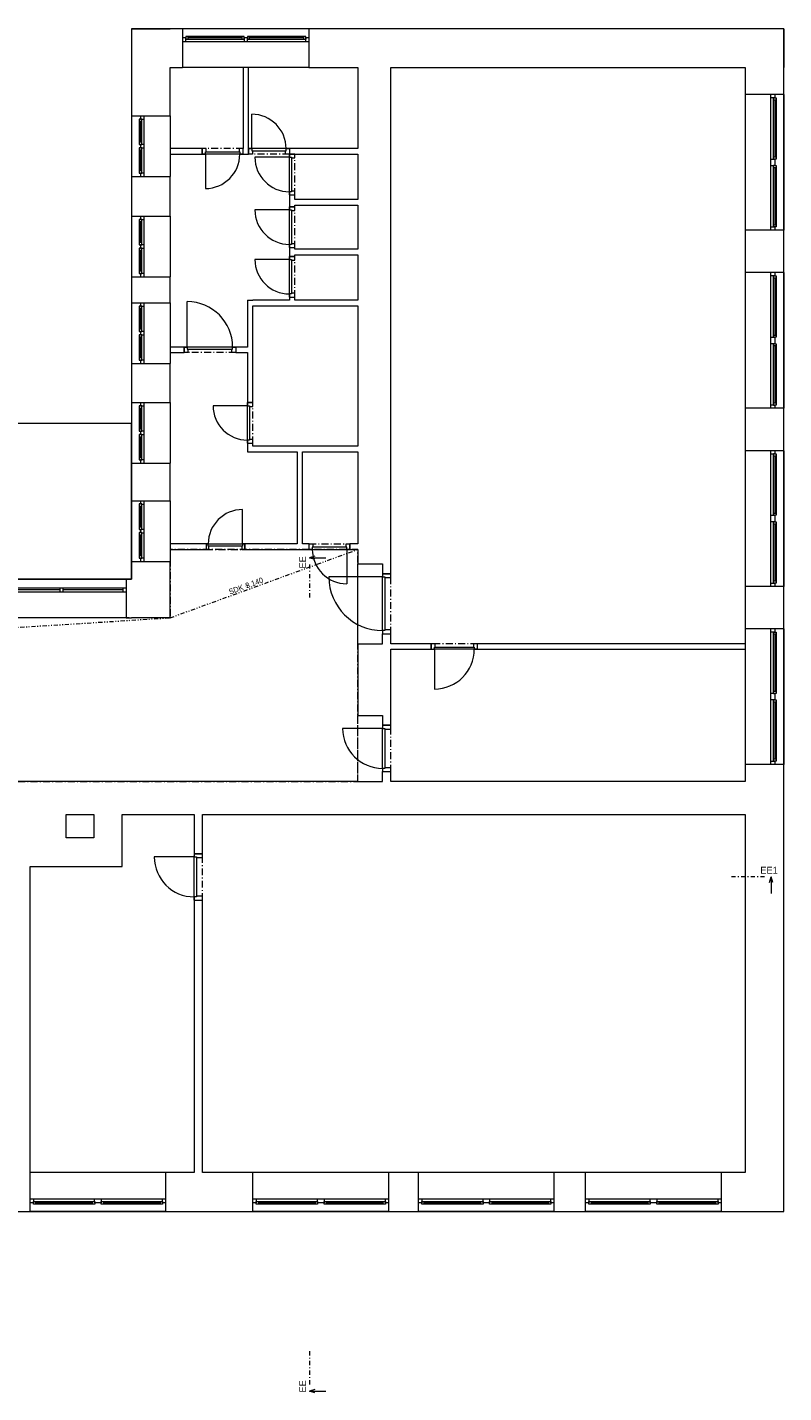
# Model space of a CAD drawing. Header units: millimetres. Extents: x -13540 to 53600, y -21460 to 10383.
# Tile 17 of 17: x 39890 to 53600, y -14755 to 10010. Entities that reach past the tile are written whole.
import ezdxf

# ---------------------------------------------------------------- set-up
doc = ezdxf.new("R2010")
doc.units = ezdxf.units.MM
doc.header["$MEASUREMENT"] = 0
for name, pattern in [('Čerchovaná M', [225, 125, -42.5, 15, -42.5]), ('Čerchovaná S', [175, 75, -42.5, 15, -42.5]), ('Čerchovaná se dvěma tečkami S', [202.5, 75, -32.5, 15, -32.5, 15, -32.5])]:
    doc.linetypes.add(name, pattern=pattern)
for name, color, linetype in [('02_Desky', 7, 'Continuous'), ('02_Zdi VNITŘNÍ - nenosné', 7, 'Continuous'), ('02_Zdi VNITŘNÍ - nosné', 7, 'Continuous'), ('02_Zdi VNĚJŠÍ - nosné.obálka', 7, 'Continuous'), ('05_Podhledy', 7, 'Continuous'), ('13_Značky.řezy', 7, 'Continuous'), ('Nové_02_Desky', 7, 'Continuous'), ('Nové_05_Podhledy', 7, 'Continuous'), ('Otvory – Dveře', 7, 'Continuous'), ('Otvory – Okna', 7, 'Continuous')]:
    doc.layers.add(name, color=color, linetype=linetype)

msp = doc.modelspace()

# ---------------------------------------------------------------- linework, layer by layer
at = {"layer": '02_Desky', "color": 251, "linetype": 'Continuous', "lineweight": 0, "flags": 128}
msp.add_lwpolyline([(-11600, 10010), (-11600, -4870), (-4900, -4870), (-4900, -7870), (-250, -7870), (-250, -11470), (53600, -11470), (53600, 9980), (41780, 9980), (41780, 0), (18380, 0), (18380, -580), (18220, -580), (14080, -580), (13920, -580), (13920, 0), (0, 0), (0, 10010)], close=True, dxfattribs=at)
at = {"layer": '02_Zdi VNITŘNÍ - nenosné', "color": 251, "linetype": 'Continuous', "lineweight": 0}
for p, q in [((42915, -4980), (43065, -4980)), ((42915, -5820), (43065, -5820))]:
    msp.add_line(p, q, dxfattribs=at)
at = {"layer": '02_Zdi VNITŘNÍ - nenosné', "color": 251, "linetype": 'Continuous', "lineweight": 0, "flags": 128}
for points in [[(42915, -4270), (42915, -4980)], [(43065, -4980), (43065, -4270)], [(39940, -10760), (39940, -5210)], [(42915, -5820), (42915, -10760)], [(43065, -10760), (43065, -5820)]]:
    msp.add_lwpolyline(points, dxfattribs=at)
at = {"layer": '02_Zdi VNITŘNÍ - nosné', "color": 251, "linetype": 'Continuous', "lineweight": 0}
for p, q in [((43060, 7710), (43060, 7810)), ((43800, 7710), (43800, 7810)), ((43900, 7810), (43900, 7710)), ((44640, 7810), (44640, 7710)), ((44640, 7710), (44740, 7710)), ((44640, 6970), (44740, 6970)), ((44640, 6755), (44740, 6755)), ((44640, 6015), (44740, 6015)), ((44640, 5855), (44740, 5855)), ((44640, 5115), (44740, 5115)), ((42730, 4210), (42730, 4110)), ((43670, 4210), (43670, 4110)), ((43880, 3205), (43980, 3205)), ((43880, 2465), (43980, 2465)), ((43130, 640), (43130, 540)), ((43830, 640), (43830, 540)), ((44998, 540), (44998, 640)), ((45738, 540), (45738, 640)), ((47210, -1270), (47210, -1170)), ((48050, -1270), (48050, -1170))]:
    msp.add_line(p, q, dxfattribs=at)
at = {"layer": '02_Zdi VNITŘNÍ - nosné', "color": 251, "linetype": 'Continuous', "lineweight": 0, "flags": 128}
for points in [[(43800, 9280), (43800, 7810)], [(43900, 9280), (43800, 9280)], [(43900, 7810), (43900, 9280)], [(43060, 7810), (42480, 7810)], [(42480, 7710), (43060, 7710)], [(43800, 7710), (43900, 7710)], [(45880, 7810), (44640, 7810)], [(44740, 7710), (45880, 7710)], [(44640, 6970), (44640, 6755)], [(44740, 6885), (44740, 6970)], [(45880, 6885), (44740, 6885)], [(44740, 6755), (44740, 6785)], [(44740, 6785), (45880, 6785)], [(44640, 6015), (44640, 5855)], [(44740, 5985), (44740, 6015)], [(45880, 5985), (44740, 5985)], [(44740, 5855), (44740, 5885)], [(44740, 5885), (45880, 5885)], [(43880, 5060), (43980, 5060)], [(43880, 5060), (43880, 4210)], [(44640, 5060), (43980, 5060)], [(43980, 3205), (43980, 4960)], [(43980, 4960), (45880, 4960)], [(44640, 5115), (44640, 5060)], [(44740, 5060), (44740, 5115)], [(45880, 5060), (44740, 5060)], [(42730, 4210), (42480, 4210)], [(42480, 4110), (42730, 4110)], [(43880, 4210), (43670, 4210)], [(43670, 4110), (43880, 4110)], [(43880, 4110), (43880, 3205)], [(43880, 2465), (43880, 2310)], [(43880, 2310), (43980, 2310)], [(43980, 2410), (43980, 2465)], [(45880, 2410), (43980, 2410)], [(43980, 2310), (44780, 2310)], [(44780, 2310), (44780, 640)], [(44880, 2310), (45880, 2310)], [(44880, 640), (44880, 2310)], [(43130, 640), (42480, 640)], [(42480, 540), (43130, 540)], [(44780, 640), (43830, 640)], [(43830, 540), (44998, 540)], [(44998, 640), (44880, 640)], [(45880, 640), (45738, 640)], [(45738, 540), (45880, 540)], [(47210, -1170), (46480, -1170)], [(52900, -1170), (48050, -1170)], [(46480, -1270), (47210, -1270)], [(48050, -1270), (52900, -1270)], [(45880, -3670), (33000, -3670)], [(52900, -3670), (46480, -3670)], [(40595, -4270), (41095, -4270)], [(40595, -4690), (40595, -4270)], [(41095, -4270), (41095, -4690)], [(41610, -4270), (42915, -4270)], [(41610, -4690), (41610, -4270)], [(43065, -4270), (52900, -4270)], [(41095, -4690), (40595, -4690)], [(41610, -5210), (41610, -4690)], [(39940, -5210), (40595, -5210)], [(40595, -5210), (41610, -5210)]]:
    msp.add_lwpolyline(points, dxfattribs=at)
at = {"layer": '02_Zdi VNĚJŠÍ - nosné.obálka', "color": 251, "linetype": 'Continuous', "lineweight": 0}
for p, q in [((42705, 9980), (42705, 9820)), ((44995, 9980), (44995, 9820)), ((42705, 9820), (42705, 9750)), ((42705, 9750), (42705, 9280)), ((44995, 9820), (44995, 9750)), ((44995, 9750), (44995, 9280)), ((53370, 8790), (52900, 8790)), ((53440, 8790), (53370, 8790)), ((53600, 8790), (53440, 8790)), ((41780, 8405), (41940, 8405)), ((41940, 8405), (42010, 8405)), ((42010, 8405), (42480, 8405)), ((41780, 7305), (41940, 7305)), ((41940, 7305), (42010, 7305)), ((42010, 7305), (42480, 7305)), ((41780, 6585), (41940, 6585)), ((41940, 6585), (42010, 6585)), ((42010, 6585), (42480, 6585)), ((53370, 6330), (52900, 6330)), ((53440, 6330), (53370, 6330)), ((53600, 6330), (53440, 6330)), ((41780, 5485), (41940, 5485)), ((41940, 5485), (42010, 5485)), ((42010, 5485), (42480, 5485)), ((53370, 5560), (52900, 5560)), ((53440, 5560), (53370, 5560)), ((53600, 5560), (53440, 5560)), ((41780, 5013), (41940, 5013)), ((41940, 5013), (42010, 5013)), ((42010, 5013), (42480, 5013)), ((41780, 3913), (41940, 3913)), ((41940, 3913), (42010, 3913)), ((42010, 3913), (42480, 3913)), ((41780, 3203), (41940, 3203)), ((41940, 3203), (42010, 3203)), ((42010, 3203), (42480, 3203)), ((53370, 3100), (52900, 3100)), ((53440, 3100), (53370, 3100)), ((53600, 3100), (53440, 3100)), ((53370, 2330), (52900, 2330)), ((53440, 2330), (53370, 2330)), ((53600, 2330), (53440, 2330)), ((41780, 2103), (41940, 2103)), ((41940, 2103), (42010, 2103)), ((42010, 2103), (42480, 2103)), ((41780, 1423), (41940, 1423)), ((41940, 1423), (42010, 1423)), ((42010, 1423), (42480, 1423)), ((41780, 323), (41940, 323)), ((41940, 323), (42010, 323)), ((42010, 323), (42480, 323)), ((45880, 280), (46330, 280)), ((46330, 280), (46330, 100)), ((41679, 0), (41679, -160)), ((46330, 100), (46480, 100)), ((41679, -160), (41679, -230)), ((41679, -230), (41679, -700)), ((53370, -130), (52900, -130)), ((53440, -130), (53370, -130)), ((53600, -130), (53440, -130)), ((46330, -1170), (46330, -990)), ((46330, -990), (46480, -990)), ((53370, -900), (52900, -900)), ((53440, -900), (53370, -900)), ((53600, -900), (53440, -900)), ((45880, -1170), (46330, -1170)), ((45880, -2470), (46330, -2470)), ((46330, -2470), (46330, -2650)), ((46330, -2650), (46480, -2650)), ((53370, -3360), (52900, -3360)), ((53440, -3360), (53370, -3360)), ((53600, -3360), (53440, -3360)), ((45880, -3670), (46330, -3670)), ((46330, -3670), (46330, -3490)), ((46330, -3490), (46480, -3490)), ((39940, -11240), (39940, -10760)), ((42400, -11240), (42400, -10760)), ((43980, -11240), (43980, -10760)), ((46440, -11240), (46440, -10760)), ((46980, -11240), (46980, -10760)), ((49440, -11240), (49440, -10760)), ((50010, -11240), (50010, -10760)), ((52470, -11240), (52470, -10760)), ((39940, -11310), (39940, -11240)), ((39940, -11470), (39940, -11310)), ((42400, -11310), (42400, -11240)), ((42400, -11470), (42400, -11310)), ((43980, -11310), (43980, -11240)), ((43980, -11470), (43980, -11310)), ((46440, -11310), (46440, -11240)), ((46440, -11470), (46440, -11310)), ((46980, -11310), (46980, -11240)), ((46980, -11470), (46980, -11310)), ((49440, -11310), (49440, -11240)), ((49440, -11470), (49440, -11310)), ((50010, -11310), (50010, -11240)), ((50010, -11470), (50010, -11310)), ((52470, -11310), (52470, -11240)), ((52470, -11470), (52470, -11310))]:
    msp.add_line(p, q, dxfattribs=at)
at = {"layer": '02_Zdi VNĚJŠÍ - nosné.obálka', "color": 251, "linetype": 'Continuous', "lineweight": 0, "flags": 128}
for points in [[(41780, 9980), (42480, 9980)], [(41780, 9980), (41780, 8405)], [(42705, 9980), (42480, 9980)], [(53600, 9980), (44995, 9980)], [(53600, 9980), (53600, 9280)], [(42480, 8405), (42480, 9280)], [(42480, 9280), (42705, 9280)], [(44995, 9280), (45880, 9280)], [(45880, 9280), (45880, 7810)], [(46480, 9280), (52900, 9280)], [(46480, 100), (46480, 9280)], [(52900, 9280), (52900, 8790)], [(53600, 8790), (53600, 9280)], [(45880, 7710), (45880, 6885)], [(41780, 7305), (41780, 6585)], [(42480, 6585), (42480, 7305)], [(45880, 6785), (45880, 5985)], [(52900, 6330), (52900, 5560)], [(53600, 5560), (53600, 6330)], [(45880, 5885), (45880, 5060)], [(41780, 5485), (41780, 5013)], [(42480, 5013), (42480, 5485)], [(45880, 4960), (45880, 2410)], [(41780, 3913), (41780, 3203)], [(42480, 3203), (42480, 3913)], [(52900, 3100), (52900, 2330)], [(53600, 2330), (53600, 3100)], [(45880, 2310), (45880, 640)], [(41780, 2103), (41780, 1423)], [(42480, 1423), (42480, 2103)], [(45880, 540), (45880, 280)], [(41780, 323), (41780, 0)], [(42480, -700), (42480, 323)], [(41780, 0), (41679, 0)], [(52900, -130), (52900, -900)], [(53600, -900), (53600, -130)], [(41679, -700), (41780, -700)], [(42480, -700), (41780, -700)], [(46480, -1170), (46480, -990)], [(45880, -1170), (45880, -2470)], [(46480, -2650), (46480, -1270)], [(52900, -3360), (52900, -3670)], [(53600, -10760), (53600, -3360)], [(46480, -3670), (46480, -3490)], [(52900, -4270), (52900, -10760)], [(42915, -10760), (42400, -10760)], [(43980, -10760), (43065, -10760)], [(46980, -10760), (46440, -10760)], [(50010, -10760), (49440, -10760)], [(52900, -10760), (52470, -10760)], [(53600, -11470), (53600, -10760)], [(39340, -11470), (39940, -11470)], [(42400, -11470), (43980, -11470)], [(46440, -11470), (46980, -11470)], [(49440, -11470), (50010, -11470)], [(52470, -11470), (53600, -11470)]]:
    msp.add_lwpolyline(points, dxfattribs=at)
at = {"layer": '13_Značky.řezy', "color": 251, "linetype": 'Continuous', "lineweight": 0}
for p, q in [((45103, 419), (45003, 389)), ((45003, 389), (45303, 389)), ((45103, 359), (45003, 389)), ((53344, -5501), (53374, -5401)), ((53374, -5401), (53374, -5701)), ((53404, -5501), (53374, -5401)), ((45103, -14695), (45003, -14725)), ((45003, -14725), (45303, -14725)), ((45103, -14755), (45003, -14725))]:
    msp.add_line(p, q, dxfattribs=at)
at = {"layer": '13_Značky.řezy', "color": 251, "linetype": 'Čerchovaná S', "lineweight": 0}
for p, q in [((45003, 269), (45003, -331)), ((53254, -5401), (52654, -5401)), ((45003, -14005), (45003, -14605))]:
    msp.add_line(p, q, dxfattribs=at)
at = {"layer": 'Nové_02_Desky', "color": 251, "linetype": 'Continuous', "lineweight": 0, "flags": 128}
msp.add_lwpolyline([(36600, 0), (41780, 0), (41780, 2825), (39705, 2825), (39705, 4400), (38205, 4400), (38205, 5000), (36800, 5000), (36800, 3125), (36600, 3125)], close=True, dxfattribs=at)
at = {"layer": 'Nové_05_Podhledy', "color": 251, "linetype": 'Čerchovaná M', "lineweight": 0, "flags": 128}
msp.add_lwpolyline([(-10900, -3670), (45880, -3670), (45880, 540), (42480, 540), (42480, -700), (-10900, -700)], close=True, dxfattribs=at)
at = {"layer": 'Nové_05_Podhledy', "color": 251, "linetype": 'Čerchovaná se dvěma tečkami S', "lineweight": 0}
for points in [[(42480, -700), (45880, 540)], [(-4700, -3670), (42480, -700)]]:
    msp.add_lwpolyline(points, dxfattribs=at)
at = {"layer": 'Otvory – Dveře', "color": 251, "linetype": 'Continuous', "lineweight": 0}
for p, q in [((43958, 7810), (43958, 8434)), ((43060, 7810), (43060, 7710)), ((43130, 7810), (43060, 7810)), ((43060, 7710), (43060, 7810)), ((43060, 7710), (43060, 7810)), ((43060, 7710), (43118, 7710)), ((43118, 7710), (43118, 7750)), ((43118, 7750), (43130, 7750)), ((43118, 7710), (43118, 7750)), ((43118, 7750), (43742, 7750)), ((43118, 7710), (43118, 7086)), ((43742, 7710), (43118, 7710)), ((43130, 7750), (43130, 7810)), ((43730, 7810), (43730, 7750)), ((43800, 7810), (43730, 7810)), ((43730, 7750), (43742, 7750)), ((43742, 7750), (43742, 7710)), ((43742, 7750), (43742, 7710)), ((43742, 7710), (43800, 7710)), ((43800, 7710), (43800, 7810)), ((43800, 7710), (43800, 7810)), ((43800, 7710), (43800, 7810)), ((43900, 7710), (43900, 7810)), ((43900, 7810), (43958, 7810)), ((43900, 7810), (43900, 7710)), ((43900, 7810), (43900, 7710)), ((43970, 7710), (43900, 7710)), ((43958, 7810), (43958, 7770)), ((44582, 7810), (43958, 7810)), ((43958, 7810), (43958, 7770)), ((43958, 7770), (43970, 7770)), ((43958, 7770), (44582, 7770)), ((43970, 7770), (43970, 7710)), ((44570, 7710), (44570, 7770)), ((44570, 7770), (44582, 7770)), ((44640, 7710), (44570, 7710)), ((44582, 7770), (44582, 7810)), ((44582, 7810), (44640, 7810)), ((44582, 7770), (44582, 7810)), ((44640, 7810), (44640, 7710)), ((44640, 7810), (44640, 7710)), ((44640, 7810), (44640, 7710)), ((44740, 7710), (44640, 7710)), ((44640, 7710), (44640, 7652)), ((44640, 7710), (44740, 7710)), ((44640, 7710), (44740, 7710)), ((44740, 7640), (44740, 7710)), ((44640, 7652), (44016, 7652)), ((44640, 7652), (44680, 7652)), ((44640, 7028), (44640, 7652)), ((44640, 7652), (44680, 7652)), ((44680, 7652), (44680, 7640)), ((44680, 7652), (44680, 7028)), ((44680, 7640), (44740, 7640)), ((44680, 7028), (44640, 7028)), ((44640, 7028), (44640, 6970)), ((44680, 7028), (44640, 7028)), ((44640, 6970), (44740, 6970)), ((44640, 6970), (44740, 6970)), ((44640, 6970), (44740, 6970)), ((44740, 7040), (44680, 7040)), ((44680, 7040), (44680, 7028)), ((44740, 6970), (44740, 7040)), ((44640, 6697), (44016, 6697)), ((44740, 6755), (44640, 6755)), ((44640, 6755), (44640, 6697)), ((44640, 6755), (44740, 6755)), ((44640, 6755), (44740, 6755)), ((44640, 6697), (44680, 6697)), ((44640, 6073), (44640, 6697)), ((44640, 6697), (44680, 6697)), ((44680, 6697), (44680, 6685)), ((44680, 6697), (44680, 6073)), ((44740, 6685), (44740, 6755)), ((44680, 6685), (44740, 6685)), ((44680, 6073), (44640, 6073)), ((44640, 6073), (44640, 6015)), ((44680, 6073), (44640, 6073)), ((44640, 6015), (44740, 6015)), ((44640, 6015), (44740, 6015)), ((44640, 6015), (44740, 6015)), ((44740, 6085), (44680, 6085)), ((44680, 6085), (44680, 6073)), ((44740, 6015), (44740, 6085)), ((44640, 5797), (44016, 5797)), ((44740, 5855), (44640, 5855)), ((44640, 5855), (44640, 5797)), ((44640, 5855), (44740, 5855)), ((44640, 5855), (44740, 5855)), ((44640, 5797), (44680, 5797)), ((44640, 5173), (44640, 5797)), ((44640, 5797), (44680, 5797)), ((44680, 5797), (44680, 5785)), ((44680, 5797), (44680, 5173)), ((44680, 5785), (44740, 5785)), ((44740, 5785), (44740, 5855)), ((42788, 4210), (42788, 5034)), ((44680, 5173), (44640, 5173)), ((44640, 5173), (44640, 5115)), ((44680, 5173), (44640, 5173)), ((44640, 5115), (44740, 5115)), ((44640, 5115), (44740, 5115)), ((44640, 5115), (44740, 5115)), ((44740, 5185), (44680, 5185)), ((44680, 5185), (44680, 5173)), ((44740, 5115), (44740, 5185)), ((42730, 4110), (42730, 4210)), ((42730, 4210), (42788, 4210)), ((42730, 4210), (42730, 4110)), ((42730, 4210), (42730, 4110)), ((42800, 4110), (42730, 4110)), ((42788, 4210), (42788, 4170)), ((43612, 4210), (42788, 4210)), ((42788, 4210), (42788, 4170)), ((42788, 4170), (42800, 4170)), ((42788, 4170), (43612, 4170)), ((42800, 4170), (42800, 4110)), ((43600, 4110), (43600, 4170)), ((43600, 4170), (43612, 4170)), ((43670, 4110), (43600, 4110)), ((43612, 4170), (43612, 4210)), ((43612, 4210), (43670, 4210)), ((43612, 4170), (43612, 4210)), ((43670, 4210), (43670, 4110)), ((43670, 4210), (43670, 4110)), ((43670, 4210), (43670, 4110)), ((43880, 3147), (43256, 3147)), ((43980, 3205), (43880, 3205)), ((43880, 3205), (43880, 3147)), ((43880, 3205), (43980, 3205)), ((43880, 3205), (43980, 3205)), ((43880, 3147), (43920, 3147)), ((43880, 2523), (43880, 3147)), ((43880, 3147), (43920, 3147)), ((43920, 3147), (43920, 3135)), ((43920, 3147), (43920, 2523)), ((43920, 3135), (43980, 3135)), ((43980, 3135), (43980, 3205)), ((43920, 2523), (43880, 2523)), ((43880, 2523), (43880, 2465)), ((43920, 2523), (43880, 2523)), ((43980, 2535), (43920, 2535)), ((43920, 2535), (43920, 2523)), ((43980, 2465), (43980, 2535)), ((43880, 2465), (43980, 2465)), ((43880, 2465), (43980, 2465)), ((43880, 2465), (43980, 2465)), ((43792, 640), (43792, 1264)), ((43168, 640), (43130, 640)), ((43130, 640), (43130, 540)), ((43130, 640), (43130, 540)), ((43130, 640), (43130, 540)), ((43130, 540), (43180, 540)), ((43168, 600), (43168, 640)), ((43168, 640), (43792, 640)), ((43168, 600), (43168, 640)), ((43180, 600), (43168, 600)), ((43792, 600), (43168, 600)), ((43180, 540), (43180, 600)), ((43792, 600), (43780, 600)), ((43780, 600), (43780, 540)), ((43780, 540), (43830, 540)), ((43830, 640), (43792, 640)), ((43792, 640), (43792, 600)), ((43792, 640), (43792, 600)), ((43830, 540), (43830, 640)), ((43830, 640), (43830, 540)), ((43830, 640), (43830, 540)), ((44998, 540), (44998, 640)), ((44998, 640), (45068, 640)), ((44998, 540), (44998, 640)), ((44998, 540), (44998, 640)), ((45056, 540), (44998, 540)), ((45068, 580), (45056, 580)), ((45056, 580), (45056, 540)), ((45680, 580), (45056, 580)), ((45056, 580), (45056, 540)), ((45056, 540), (45680, 540)), ((45068, 640), (45068, 580)), ((45668, 580), (45668, 640)), ((45668, 640), (45738, 640)), ((45680, 580), (45668, 580)), ((45680, 540), (45680, 580)), ((45680, 540), (45680, 580)), ((45680, 540), (45680, -84)), ((45738, 540), (45680, 540)), ((45738, 640), (45738, 540)), ((45738, 540), (45738, 640)), ((45738, 540), (45738, 640)), ((45880, 280), (46330, 280)), ((46330, 280), (46330, 100)), ((46330, 42), (45356, 42)), ((46480, 100), (46330, 100)), ((46330, 100), (46330, 42)), ((46330, 100), (46480, 100)), ((46330, 100), (46480, 100)), ((46330, 42), (46370, 42)), ((46330, -932), (46330, 42)), ((46330, 42), (46370, 42)), ((46370, 42), (46370, 30)), ((46370, 42), (46370, -932)), ((46370, 30), (46480, 30)), ((46480, 30), (46480, 100)), ((46370, -932), (46330, -932)), ((46330, -932), (46330, -990)), ((46370, -932), (46330, -932)), ((46330, -990), (46480, -990)), ((46330, -990), (46480, -990)), ((46330, -990), (46480, -990)), ((46330, -1170), (46330, -990)), ((46480, -920), (46370, -920)), ((46370, -920), (46370, -932)), ((46480, -990), (46480, -920)), ((45880, -1170), (46330, -1170)), ((47210, -1170), (47210, -1270)), ((47280, -1170), (47210, -1170)), ((47210, -1270), (47210, -1170)), ((47210, -1270), (47210, -1170)), ((47268, -1270), (47268, -1230)), ((47268, -1230), (47280, -1230)), ((47268, -1270), (47268, -1230)), ((47268, -1230), (47992, -1230)), ((47280, -1230), (47280, -1170)), ((47980, -1170), (47980, -1230)), ((48050, -1170), (47980, -1170)), ((47980, -1230), (47992, -1230)), ((47992, -1230), (47992, -1270)), ((47992, -1230), (47992, -1270)), ((48050, -1270), (48050, -1170)), ((48050, -1270), (48050, -1170)), ((48050, -1270), (48050, -1170)), ((47210, -1270), (47268, -1270)), ((47268, -1270), (47268, -1994)), ((47992, -1270), (47268, -1270)), ((47992, -1270), (48050, -1270)), ((45880, -2470), (46330, -2470)), ((46330, -2470), (46330, -2650)), ((46330, -2708), (45606, -2708)), ((46480, -2650), (46330, -2650)), ((46330, -2650), (46330, -2708)), ((46330, -2650), (46480, -2650)), ((46330, -2650), (46480, -2650)), ((46330, -2708), (46370, -2708)), ((46330, -3432), (46330, -2708)), ((46330, -2708), (46370, -2708)), ((46370, -2708), (46370, -2720)), ((46370, -2708), (46370, -3432)), ((46370, -2720), (46480, -2720)), ((46480, -2720), (46480, -2650)), ((46370, -3432), (46330, -3432)), ((46330, -3432), (46330, -3490)), ((46370, -3432), (46330, -3432)), ((46480, -3420), (46370, -3420)), ((46370, -3420), (46370, -3432)), ((46480, -3490), (46480, -3420)), ((45880, -3670), (46330, -3670)), ((46330, -3490), (46480, -3490)), ((46330, -3490), (46480, -3490)), ((46330, -3490), (46480, -3490)), ((46330, -3670), (46330, -3490)), ((42915, -5038), (42191, -5038)), ((43065, -4980), (42915, -4980)), ((42915, -4980), (42915, -5038)), ((42915, -4980), (43065, -4980)), ((42915, -4980), (43065, -4980)), ((42915, -5038), (42955, -5038)), ((42915, -5762), (42915, -5038)), ((42915, -5038), (42955, -5038)), ((42955, -5038), (42955, -5050)), ((42955, -5038), (42955, -5762)), ((42955, -5050), (43065, -5050)), ((43065, -5050), (43065, -4980)), ((42955, -5762), (42915, -5762)), ((42915, -5762), (42915, -5820)), ((42955, -5762), (42915, -5762)), ((42915, -5820), (43065, -5820)), ((42915, -5820), (43065, -5820)), ((42915, -5820), (43065, -5820)), ((43065, -5750), (42955, -5750)), ((42955, -5750), (42955, -5762)), ((43065, -5820), (43065, -5750))]:
    msp.add_line(p, q, dxfattribs=at)
at = {"layer": 'Otvory – Dveře', "color": 251, "linetype": 'Čerchovaná M', "lineweight": 0}
for p, q in [((43800, 7810), (43060, 7810)), ((43800, 7710), (43060, 7710)), ((44640, 7810), (43900, 7810)), ((44640, 7710), (43900, 7710)), ((44640, 6970), (44640, 7710)), ((44740, 6970), (44740, 7710)), ((44640, 6015), (44640, 6755)), ((44740, 6015), (44740, 6755)), ((44640, 5115), (44640, 5855)), ((44740, 5115), (44740, 5855)), ((43670, 4210), (42730, 4210)), ((43670, 4110), (42730, 4110)), ((43880, 2465), (43880, 3205)), ((43980, 2465), (43980, 3205)), ((43130, 640), (43830, 640)), ((43130, 540), (43830, 540)), ((44998, 640), (45738, 640)), ((44998, 540), (45738, 540)), ((45880, -1170), (45880, 280)), ((46480, -990), (46480, 100)), ((48050, -1170), (47210, -1170)), ((48050, -1270), (47210, -1270)), ((45880, -3670), (45880, -2470)), ((46480, -3490), (46480, -2650)), ((42915, -5820), (42915, -4980)), ((43065, -5820), (43065, -4980))]:
    msp.add_line(p, q, dxfattribs=at)
at = {"layer": 'Otvory – Dveře', "color": 251, "linetype": 'Continuous', "lineweight": 0}
for centre, radius, start, end in [((43958, 7810), 624, 0, 90), ((43118, 7710), 624, 270, 0), ((44640, 7652), 624, 180, 270), ((44640, 6697), 624, 180, 270), ((44640, 5797), 624, 180, 270), ((42788, 4210), 824, 0, 90), ((43880, 3147), 624, 180, 270), ((43792, 640), 624, 90, 180), ((45680, 540), 624, 180, 270), ((46330, 42), 974, 180, 270), ((47268, -1270), 724, 270, 0), ((46330, -2708), 724, 180, 270), ((42915, -5038), 724, 180, 270)]:
    msp.add_arc(centre, radius, start, end, dxfattribs=at)
at = {"layer": 'Otvory – Okna', "color": 251, "linetype": 'Continuous', "lineweight": 0}
for p, q in [((44995, 9980), (42705, 9980)), ((42705, 9980), (42705, 9820)), ((44995, 9980), (44995, 9820)), ((42764, 9820), (42705, 9820)), ((42705, 9820), (42705, 9750)), ((42705, 9820), (42705, 9750)), ((42705, 9750), (42765, 9750)), ((42705, 9750), (42705, 9280)), ((42804, 9845), (42764, 9845)), ((42764, 9845), (42764, 9795)), ((42764, 9795), (42764, 9820)), ((42765, 9795), (42764, 9795)), ((42764, 9795), (42804, 9795)), ((42765, 9750), (42765, 9795)), ((42765, 9750), (43820, 9750)), ((43781, 9845), (42804, 9845)), ((42804, 9795), (42804, 9845)), ((43781, 9845), (42804, 9845)), ((43781, 9820), (42804, 9820)), ((42804, 9795), (43781, 9795)), ((43821, 9845), (43781, 9845)), ((43781, 9845), (43781, 9795)), ((43781, 9795), (43821, 9795)), ((43821, 9795), (43820, 9795)), ((43820, 9795), (43820, 9750)), ((43820, 9750), (43850, 9750)), ((43821, 9795), (43821, 9845)), ((43850, 9820), (43821, 9820)), ((43821, 9820), (43821, 9795)), ((43879, 9820), (43850, 9820)), ((43850, 9750), (43880, 9750)), ((43919, 9845), (43879, 9845)), ((43879, 9845), (43879, 9795)), ((43879, 9795), (43879, 9820)), ((43880, 9795), (43879, 9795)), ((43879, 9795), (43919, 9795)), ((43880, 9750), (43880, 9795)), ((43880, 9750), (44935, 9750)), ((44896, 9845), (43919, 9845)), ((43919, 9795), (43919, 9845)), ((44896, 9845), (43919, 9845)), ((44896, 9820), (43919, 9820)), ((43919, 9795), (44896, 9795)), ((44936, 9845), (44896, 9845)), ((44896, 9845), (44896, 9795)), ((44896, 9795), (44936, 9795)), ((44936, 9795), (44935, 9795)), ((44935, 9795), (44935, 9750)), ((44935, 9750), (44995, 9750)), ((44936, 9795), (44936, 9845)), ((44995, 9820), (44936, 9820)), ((44936, 9820), (44936, 9795)), ((44995, 9820), (44995, 9750)), ((44995, 9820), (44995, 9750)), ((44995, 9750), (44995, 9280)), ((44995, 9280), (42705, 9280)), ((52900, 8790), (52900, 6330)), ((53370, 8790), (52900, 8790)), ((53370, 8730), (53370, 8790)), ((53440, 8790), (53370, 8790)), ((53440, 8790), (53370, 8790)), ((53415, 8730), (53370, 8730)), ((53370, 7620), (53370, 8730)), ((53440, 8731), (53415, 8731)), ((53415, 8731), (53415, 8730)), ((53415, 8691), (53415, 8731)), ((53415, 8731), (53465, 8731)), ((53465, 8691), (53415, 8691)), ((53415, 7659), (53415, 8691)), ((53440, 8790), (53440, 8731)), ((53600, 8790), (53440, 8790)), ((53440, 8691), (53440, 7659)), ((53465, 8731), (53465, 8691)), ((53465, 8691), (53465, 7659)), ((53465, 8691), (53465, 7659)), ((53600, 8790), (53600, 6330)), ((41780, 8405), (41780, 7305)), ((41780, 8405), (41940, 8405)), ((41915, 8346), (41915, 8306)), ((41965, 8346), (41915, 8346)), ((41915, 8306), (41915, 7924)), ((41915, 8306), (41965, 8306)), ((41915, 8306), (41915, 7924)), ((41940, 8405), (41940, 8346)), ((41940, 8405), (42010, 8405)), ((41940, 8405), (42010, 8405)), ((41940, 8346), (41965, 8346)), ((41940, 8306), (41940, 7924)), ((41965, 8346), (41965, 8345)), ((41965, 8306), (41965, 8346)), ((41965, 8345), (42010, 8345)), ((41965, 7924), (41965, 8306)), ((42010, 8345), (42010, 8405)), ((42010, 8405), (42480, 8405)), ((42010, 7885), (42010, 8345)), ((42480, 8405), (42480, 7305)), ((41965, 7924), (41915, 7924)), ((41915, 7924), (41915, 7884)), ((41915, 7884), (41965, 7884)), ((41915, 7826), (41915, 7786)), ((41965, 7826), (41915, 7826)), ((41915, 7786), (41915, 7404)), ((41915, 7786), (41965, 7786)), ((41915, 7786), (41915, 7404)), ((41965, 7884), (41940, 7884)), ((41940, 7884), (41940, 7855)), ((41940, 7855), (41940, 7826)), ((41940, 7826), (41965, 7826)), ((41940, 7786), (41940, 7404)), ((41965, 7884), (41965, 7924)), ((42010, 7885), (41965, 7885)), ((41965, 7885), (41965, 7884)), ((41965, 7826), (41965, 7825)), ((41965, 7786), (41965, 7826)), ((41965, 7825), (42010, 7825)), ((41965, 7404), (41965, 7786)), ((42010, 7855), (42010, 7885)), ((42010, 7825), (42010, 7855)), ((42010, 7365), (42010, 7825)), ((53370, 7560), (53370, 7620)), ((53370, 7620), (53415, 7620)), ((53370, 7500), (53370, 7560)), ((53415, 7500), (53370, 7500)), ((53370, 6390), (53370, 7500)), ((53415, 7619), (53415, 7659)), ((53415, 7659), (53465, 7659)), ((53415, 7620), (53415, 7619)), ((53415, 7619), (53440, 7619)), ((53465, 7619), (53415, 7619)), ((53440, 7501), (53415, 7501)), ((53415, 7501), (53415, 7500)), ((53415, 7461), (53415, 7501)), ((53415, 7501), (53465, 7501)), ((53465, 7461), (53415, 7461)), ((53415, 6429), (53415, 7461)), ((53440, 7619), (53440, 7560)), ((53440, 7560), (53440, 7501)), ((53440, 7461), (53440, 6429)), ((53465, 7659), (53465, 7619)), ((53465, 7501), (53465, 7461)), ((53465, 7461), (53465, 6429)), ((53465, 7461), (53465, 6429)), ((41780, 7305), (41940, 7305)), ((41965, 7404), (41915, 7404)), ((41915, 7404), (41915, 7364)), ((41915, 7364), (41965, 7364)), ((41965, 7364), (41940, 7364)), ((41940, 7364), (41940, 7305)), ((41940, 7305), (42010, 7305)), ((41940, 7305), (42010, 7305)), ((41965, 7364), (41965, 7404)), ((42010, 7365), (41965, 7365)), ((41965, 7365), (41965, 7364)), ((42010, 7305), (42010, 7365)), ((42010, 7305), (42480, 7305)), ((41780, 6585), (41780, 5485)), ((41780, 6585), (41940, 6585)), ((41915, 6526), (41915, 6486)), ((41965, 6526), (41915, 6526)), ((41915, 6486), (41915, 6104)), ((41915, 6486), (41965, 6486)), ((41915, 6486), (41915, 6104)), ((41940, 6585), (41940, 6526)), ((41940, 6585), (42010, 6585)), ((41940, 6585), (42010, 6585)), ((41940, 6526), (41965, 6526)), ((41940, 6486), (41940, 6104)), ((41965, 6526), (41965, 6525)), ((41965, 6486), (41965, 6526)), ((41965, 6525), (42010, 6525)), ((41965, 6104), (41965, 6486)), ((42010, 6525), (42010, 6585)), ((42010, 6585), (42480, 6585)), ((42010, 6065), (42010, 6525)), ((42480, 6585), (42480, 5485)), ((53370, 6330), (52900, 6330)), ((53370, 6330), (53370, 6390)), ((53370, 6390), (53415, 6390)), ((53440, 6330), (53370, 6330)), ((53440, 6330), (53370, 6330)), ((53415, 6389), (53415, 6429)), ((53415, 6429), (53465, 6429)), ((53415, 6390), (53415, 6389)), ((53415, 6389), (53440, 6389)), ((53465, 6389), (53415, 6389)), ((53440, 6389), (53440, 6330)), ((53600, 6330), (53440, 6330)), ((53465, 6429), (53465, 6389)), ((41965, 6104), (41915, 6104)), ((41915, 6104), (41915, 6064)), ((41915, 6064), (41965, 6064)), ((41915, 6006), (41915, 5966)), ((41965, 6006), (41915, 6006)), ((41915, 5966), (41915, 5584)), ((41915, 5966), (41965, 5966)), ((41915, 5966), (41915, 5584)), ((41965, 6064), (41940, 6064)), ((41940, 6064), (41940, 6035)), ((41940, 6035), (41940, 6006)), ((41940, 6006), (41965, 6006)), ((41940, 5966), (41940, 5584)), ((41965, 6064), (41965, 6104)), ((42010, 6065), (41965, 6065)), ((41965, 6065), (41965, 6064)), ((41965, 6006), (41965, 6005)), ((41965, 5966), (41965, 6006)), ((41965, 6005), (42010, 6005)), ((41965, 5584), (41965, 5966)), ((42010, 6035), (42010, 6065)), ((42010, 6005), (42010, 6035)), ((42010, 5545), (42010, 6005)), ((41780, 5485), (41940, 5485)), ((41965, 5584), (41915, 5584)), ((41915, 5584), (41915, 5544)), ((41915, 5544), (41965, 5544)), ((41965, 5544), (41940, 5544)), ((41940, 5544), (41940, 5485)), ((41940, 5485), (42010, 5485)), ((41940, 5485), (42010, 5485)), ((41965, 5544), (41965, 5584)), ((42010, 5545), (41965, 5545)), ((41965, 5545), (41965, 5544)), ((42010, 5485), (42010, 5545)), ((42010, 5485), (42480, 5485)), ((52900, 5560), (52900, 3100)), ((53370, 5560), (52900, 5560)), ((53370, 5500), (53370, 5560)), ((53440, 5560), (53370, 5560)), ((53440, 5560), (53370, 5560)), ((53415, 5500), (53370, 5500)), ((53370, 4390), (53370, 5500)), ((53440, 5501), (53415, 5501)), ((53415, 5501), (53415, 5500)), ((53415, 5461), (53415, 5501)), ((53415, 5501), (53465, 5501)), ((53465, 5461), (53415, 5461)), ((53415, 4429), (53415, 5461)), ((53440, 5560), (53440, 5501)), ((53600, 5560), (53440, 5560)), ((53440, 5461), (53440, 4429)), ((53465, 5501), (53465, 5461)), ((53465, 5461), (53465, 4429)), ((53465, 5461), (53465, 4429)), ((53600, 5560), (53600, 3100)), ((41780, 5013), (41780, 3913)), ((41780, 5013), (41940, 5013)), ((41915, 4954), (41915, 4914)), ((41965, 4954), (41915, 4954)), ((41940, 5013), (41940, 4954)), ((41940, 5013), (42010, 5013)), ((41940, 5013), (42010, 5013)), ((41940, 4954), (41965, 4954)), ((41965, 4954), (41965, 4953)), ((41965, 4914), (41965, 4954)), ((42010, 4953), (42010, 5013)), ((42010, 5013), (42480, 5013)), ((42480, 5013), (42480, 3913)), ((41915, 4914), (41915, 4532)), ((41915, 4914), (41965, 4914)), ((41915, 4914), (41915, 4532)), ((41940, 4914), (41940, 4532)), ((41965, 4953), (42010, 4953)), ((41965, 4532), (41965, 4914)), ((42010, 4493), (42010, 4953)), ((41965, 4532), (41915, 4532)), ((41915, 4532), (41915, 4492)), ((41915, 4492), (41965, 4492)), ((41965, 4492), (41940, 4492)), ((41940, 4492), (41940, 4463)), ((41940, 4463), (41940, 4434)), ((41965, 4492), (41965, 4532)), ((42010, 4493), (41965, 4493)), ((41965, 4493), (41965, 4492)), ((42010, 4463), (42010, 4493)), ((42010, 4433), (42010, 4463)), ((41915, 4434), (41915, 4394)), ((41965, 4434), (41915, 4434)), ((41915, 4394), (41915, 4012)), ((41915, 4394), (41965, 4394)), ((41915, 4394), (41915, 4012)), ((41940, 4434), (41965, 4434)), ((41940, 4394), (41940, 4012)), ((41965, 4434), (41965, 4433)), ((41965, 4394), (41965, 4434)), ((41965, 4433), (42010, 4433)), ((41965, 4012), (41965, 4394)), ((42010, 3973), (42010, 4433)), ((53370, 4330), (53370, 4390)), ((53370, 4390), (53415, 4390)), ((53370, 4270), (53370, 4330)), ((53415, 4270), (53370, 4270)), ((53370, 3160), (53370, 4270)), ((53415, 4389), (53415, 4429)), ((53415, 4429), (53465, 4429)), ((53415, 4390), (53415, 4389)), ((53415, 4389), (53440, 4389)), ((53465, 4389), (53415, 4389)), ((53440, 4271), (53415, 4271)), ((53415, 4271), (53415, 4270)), ((53415, 4231), (53415, 4271)), ((53415, 4271), (53465, 4271)), ((53465, 4231), (53415, 4231)), ((53415, 3199), (53415, 4231)), ((53440, 4389), (53440, 4330)), ((53440, 4330), (53440, 4271)), ((53440, 4231), (53440, 3199)), ((53465, 4429), (53465, 4389)), ((53465, 4271), (53465, 4231)), ((53465, 4231), (53465, 3199)), ((53465, 4231), (53465, 3199)), ((41965, 4012), (41915, 4012)), ((41915, 4012), (41915, 3972)), ((41915, 3972), (41965, 3972)), ((41965, 3972), (41940, 3972)), ((41940, 3972), (41940, 3913)), ((41965, 3972), (41965, 4012)), ((42010, 3973), (41965, 3973)), ((41965, 3973), (41965, 3972)), ((42010, 3913), (42010, 3973)), ((41780, 3913), (41940, 3913)), ((41940, 3913), (42010, 3913)), ((41940, 3913), (42010, 3913)), ((42010, 3913), (42480, 3913)), ((41780, 3203), (41780, 2103)), ((41780, 3203), (41940, 3203)), ((41915, 3144), (41915, 3104)), ((41965, 3144), (41915, 3144)), ((41915, 3104), (41915, 2722)), ((41915, 3104), (41965, 3104)), ((41915, 3104), (41915, 2722)), ((41940, 3203), (41940, 3144)), ((41940, 3203), (42010, 3203)), ((41940, 3203), (42010, 3203)), ((41940, 3144), (41965, 3144)), ((41940, 3104), (41940, 2722)), ((41965, 3144), (41965, 3143)), ((41965, 3104), (41965, 3144)), ((41965, 3143), (42010, 3143)), ((41965, 2722), (41965, 3104)), ((42010, 3143), (42010, 3203)), ((42010, 3203), (42480, 3203)), ((42010, 2683), (42010, 3143)), ((42480, 3203), (42480, 2103)), ((53370, 3100), (52900, 3100)), ((53370, 3100), (53370, 3160)), ((53370, 3160), (53415, 3160)), ((53440, 3100), (53370, 3100)), ((53440, 3100), (53370, 3100)), ((53415, 3159), (53415, 3199)), ((53415, 3199), (53465, 3199)), ((53415, 3160), (53415, 3159)), ((53415, 3159), (53440, 3159)), ((53465, 3159), (53415, 3159)), ((53440, 3159), (53440, 3100)), ((53600, 3100), (53440, 3100)), ((53465, 3199), (53465, 3159)), ((41965, 2722), (41915, 2722)), ((41915, 2722), (41915, 2682)), ((41915, 2682), (41965, 2682)), ((41915, 2624), (41915, 2584)), ((41965, 2624), (41915, 2624)), ((41915, 2584), (41915, 2202)), ((41915, 2584), (41965, 2584)), ((41915, 2584), (41915, 2202)), ((41965, 2682), (41940, 2682)), ((41940, 2682), (41940, 2653)), ((41940, 2653), (41940, 2624)), ((41940, 2624), (41965, 2624)), ((41940, 2584), (41940, 2202)), ((41965, 2682), (41965, 2722)), ((42010, 2683), (41965, 2683)), ((41965, 2683), (41965, 2682)), ((41965, 2624), (41965, 2623)), ((41965, 2584), (41965, 2624)), ((41965, 2623), (42010, 2623)), ((41965, 2202), (41965, 2584)), ((42010, 2653), (42010, 2683)), ((42010, 2623), (42010, 2653)), ((42010, 2163), (42010, 2623)), ((52900, 2330), (52900, -130)), ((53370, 2330), (52900, 2330)), ((53370, 2270), (53370, 2330)), ((53440, 2330), (53370, 2330)), ((53440, 2330), (53370, 2330)), ((53415, 2270), (53370, 2270)), ((53370, 1160), (53370, 2270)), ((53440, 2271), (53415, 2271)), ((53415, 2271), (53415, 2270)), ((53415, 2231), (53415, 2271)), ((53415, 2271), (53465, 2271)), ((53465, 2231), (53415, 2231)), ((53415, 1199), (53415, 2231)), ((53440, 2330), (53440, 2271)), ((53600, 2330), (53440, 2330)), ((53440, 2231), (53440, 1199)), ((53465, 2271), (53465, 2231)), ((53465, 2231), (53465, 1199)), ((53465, 2231), (53465, 1199)), ((53600, 2330), (53600, -130)), ((41780, 2103), (41940, 2103)), ((41965, 2202), (41915, 2202)), ((41915, 2202), (41915, 2162)), ((41915, 2162), (41965, 2162)), ((41965, 2162), (41940, 2162)), ((41940, 2162), (41940, 2103)), ((41940, 2103), (42010, 2103)), ((41940, 2103), (42010, 2103)), ((41965, 2162), (41965, 2202)), ((42010, 2163), (41965, 2163)), ((41965, 2163), (41965, 2162)), ((42010, 2103), (42010, 2163)), ((42010, 2103), (42480, 2103)), ((41780, 1423), (41780, 323)), ((41780, 1423), (41940, 1423)), ((41915, 1364), (41915, 1324)), ((41965, 1364), (41915, 1364)), ((41915, 1324), (41915, 942)), ((41915, 1324), (41965, 1324)), ((41915, 1324), (41915, 942)), ((41940, 1423), (41940, 1364)), ((41940, 1423), (42010, 1423)), ((41940, 1423), (42010, 1423)), ((41940, 1364), (41965, 1364)), ((41940, 1324), (41940, 942)), ((41965, 1364), (41965, 1363)), ((41965, 1324), (41965, 1364)), ((41965, 1363), (42010, 1363)), ((41965, 942), (41965, 1324)), ((42010, 1363), (42010, 1423)), ((42010, 1423), (42480, 1423)), ((42010, 903), (42010, 1363)), ((42480, 1423), (42480, 323)), ((53370, 1100), (53370, 1160)), ((53370, 1160), (53415, 1160)), ((53370, 1040), (53370, 1100)), ((53415, 1040), (53370, 1040)), ((53370, -70), (53370, 1040)), ((53415, 1159), (53415, 1199)), ((53415, 1199), (53465, 1199)), ((53415, 1160), (53415, 1159)), ((53415, 1159), (53440, 1159)), ((53465, 1159), (53415, 1159)), ((53440, 1041), (53415, 1041)), ((53415, 1041), (53415, 1040)), ((53415, 1001), (53415, 1041)), ((53415, 1041), (53465, 1041)), ((53465, 1001), (53415, 1001)), ((53415, -31), (53415, 1001)), ((53440, 1159), (53440, 1100)), ((53440, 1100), (53440, 1041)), ((53440, 1001), (53440, -31)), ((53465, 1199), (53465, 1159)), ((53465, 1041), (53465, 1001)), ((53465, 1001), (53465, -31)), ((53465, 1001), (53465, -31)), ((41965, 942), (41915, 942)), ((41915, 942), (41915, 902)), ((41915, 902), (41965, 902)), ((41915, 844), (41915, 804)), ((41965, 844), (41915, 844)), ((41915, 804), (41915, 422)), ((41915, 804), (41965, 804)), ((41915, 804), (41915, 422)), ((41965, 902), (41940, 902)), ((41940, 902), (41940, 873)), ((41940, 873), (41940, 844)), ((41940, 844), (41965, 844)), ((41940, 804), (41940, 422)), ((41965, 902), (41965, 942)), ((42010, 903), (41965, 903)), ((41965, 903), (41965, 902)), ((41965, 844), (41965, 843)), ((41965, 804), (41965, 844)), ((41965, 843), (42010, 843)), ((41965, 422), (41965, 804)), ((42010, 873), (42010, 903)), ((42010, 843), (42010, 873)), ((42010, 383), (42010, 843)), ((41780, 323), (41940, 323)), ((41965, 422), (41915, 422)), ((41915, 422), (41915, 382)), ((41915, 382), (41965, 382)), ((41965, 382), (41940, 382)), ((41940, 382), (41940, 323)), ((41940, 323), (42010, 323)), ((41940, 323), (42010, 323)), ((41965, 382), (41965, 422)), ((42010, 383), (41965, 383)), ((41965, 383), (41965, 382)), ((42010, 323), (42010, 383)), ((42010, 323), (42480, 323)), ((41679, 0), (39339, 0)), ((41679, 0), (41679, -160)), ((40479, -160), (39399, -160)), ((40479, -195), (39399, -195)), ((39399, -230), (40479, -230)), ((40509, -160), (40479, -160)), ((40479, -160), (40479, -230)), ((40479, -230), (40509, -230)), ((40539, -160), (40509, -160)), ((40509, -230), (40539, -230)), ((40539, -230), (40539, -160)), ((41619, -160), (40539, -160)), ((41619, -195), (40539, -195)), ((40539, -230), (41619, -230)), ((41679, -160), (41619, -160)), ((41619, -160), (41619, -230)), ((41619, -230), (41679, -230)), ((41679, -160), (41679, -230)), ((41679, -160), (41679, -230)), ((41679, -230), (41679, -700)), ((53370, -130), (52900, -130)), ((53370, -130), (53370, -70)), ((53370, -70), (53415, -70)), ((53440, -130), (53370, -130)), ((53440, -130), (53370, -130)), ((53415, -71), (53415, -31)), ((53415, -31), (53465, -31)), ((53415, -70), (53415, -71)), ((53415, -71), (53440, -71)), ((53465, -71), (53415, -71)), ((53440, -71), (53440, -130)), ((53600, -130), (53440, -130)), ((53465, -31), (53465, -71)), ((41679, -700), (39339, -700)), ((52900, -900), (52900, -3360)), ((53370, -900), (52900, -900)), ((53370, -960), (53370, -900)), ((53440, -900), (53370, -900)), ((53440, -900), (53370, -900)), ((53415, -960), (53370, -960)), ((53370, -2070), (53370, -960)), ((53440, -959), (53415, -959)), ((53415, -959), (53415, -960)), ((53415, -999), (53415, -959)), ((53415, -959), (53465, -959)), ((53440, -900), (53440, -959)), ((53600, -900), (53440, -900)), ((53465, -959), (53465, -999)), ((53600, -900), (53600, -3360)), ((53465, -999), (53415, -999)), ((53415, -2031), (53415, -999)), ((53440, -999), (53440, -2031)), ((53465, -999), (53465, -2031)), ((53465, -999), (53465, -2031)), ((53370, -2130), (53370, -2070)), ((53370, -2070), (53415, -2070)), ((53370, -2190), (53370, -2130)), ((53415, -2190), (53370, -2190)), ((53370, -3300), (53370, -2190)), ((53415, -2071), (53415, -2031)), ((53415, -2031), (53465, -2031)), ((53415, -2070), (53415, -2071)), ((53415, -2071), (53440, -2071)), ((53465, -2071), (53415, -2071)), ((53440, -2189), (53415, -2189)), ((53415, -2189), (53415, -2190)), ((53415, -2229), (53415, -2189)), ((53415, -2189), (53465, -2189)), ((53440, -2071), (53440, -2130)), ((53440, -2130), (53440, -2189)), ((53465, -2031), (53465, -2071)), ((53465, -2189), (53465, -2229)), ((53465, -2229), (53415, -2229)), ((53415, -3261), (53415, -2229)), ((53440, -2229), (53440, -3261)), ((53465, -2229), (53465, -3261)), ((53465, -2229), (53465, -3261)), ((53370, -3360), (52900, -3360)), ((53370, -3360), (53370, -3300)), ((53370, -3300), (53415, -3300)), ((53440, -3360), (53370, -3360)), ((53440, -3360), (53370, -3360)), ((53415, -3301), (53415, -3261)), ((53415, -3261), (53465, -3261)), ((53415, -3300), (53415, -3301)), ((53415, -3301), (53440, -3301)), ((53465, -3301), (53415, -3301)), ((53440, -3301), (53440, -3360)), ((53600, -3360), (53440, -3360)), ((53465, -3261), (53465, -3301)), ((42400, -10760), (39940, -10760)), ((39940, -11240), (39940, -10760)), ((42400, -11240), (42400, -10760)), ((46440, -10760), (43980, -10760)), ((43980, -11240), (43980, -10760)), ((46440, -11240), (46440, -10760)), ((49440, -10760), (46980, -10760)), ((46980, -11240), (46980, -10760)), ((49440, -11240), (49440, -10760)), ((52470, -10760), (50010, -10760)), ((50010, -11240), (50010, -10760)), ((52470, -11240), (52470, -10760)), ((39940, -11240), (40000, -11240)), ((39940, -11310), (39940, -11240)), ((39940, -11310), (39940, -11240)), ((39999, -11310), (39940, -11310)), ((39940, -11470), (39940, -11310)), ((40000, -11285), (39999, -11285)), ((39999, -11285), (39999, -11310)), ((39999, -11285), (40039, -11285)), ((39999, -11335), (39999, -11285)), ((40039, -11335), (39999, -11335)), ((40000, -11240), (40000, -11285)), ((40000, -11240), (41110, -11240)), ((40039, -11285), (40039, -11335)), ((40039, -11285), (41071, -11285)), ((41071, -11310), (40039, -11310)), ((41071, -11335), (40039, -11335)), ((41071, -11335), (40039, -11335)), ((41071, -11335), (41071, -11285)), ((41071, -11285), (41111, -11285)), ((41111, -11335), (41071, -11335)), ((41110, -11285), (41110, -11240)), ((41110, -11240), (41170, -11240)), ((41111, -11285), (41110, -11285)), ((41111, -11310), (41111, -11285)), ((41111, -11285), (41111, -11335)), ((41170, -11310), (41111, -11310)), ((41170, -11240), (41230, -11240)), ((41229, -11310), (41170, -11310)), ((41230, -11285), (41229, -11285)), ((41229, -11285), (41229, -11310)), ((41229, -11285), (41269, -11285)), ((41229, -11335), (41229, -11285)), ((41269, -11335), (41229, -11335)), ((41230, -11240), (41230, -11285)), ((41230, -11240), (42340, -11240)), ((41269, -11285), (41269, -11335)), ((41269, -11285), (42301, -11285)), ((42301, -11310), (41269, -11310)), ((42301, -11335), (41269, -11335)), ((42301, -11335), (41269, -11335)), ((42301, -11335), (42301, -11285)), ((42301, -11285), (42341, -11285)), ((42341, -11335), (42301, -11335)), ((42340, -11285), (42340, -11240)), ((42340, -11240), (42400, -11240)), ((42341, -11285), (42340, -11285)), ((42341, -11310), (42341, -11285)), ((42341, -11285), (42341, -11335)), ((42400, -11310), (42341, -11310)), ((42400, -11310), (42400, -11240)), ((42400, -11310), (42400, -11240)), ((42400, -11470), (42400, -11310)), ((43980, -11240), (44040, -11240)), ((43980, -11310), (43980, -11240)), ((43980, -11310), (43980, -11240)), ((44039, -11310), (43980, -11310)), ((43980, -11470), (43980, -11310)), ((44040, -11285), (44039, -11285)), ((44039, -11285), (44039, -11310)), ((44039, -11285), (44079, -11285)), ((44039, -11335), (44039, -11285)), ((44079, -11335), (44039, -11335)), ((44040, -11240), (44040, -11285)), ((44040, -11240), (45150, -11240)), ((44079, -11285), (44079, -11335)), ((44079, -11285), (45111, -11285)), ((45111, -11310), (44079, -11310)), ((45111, -11335), (44079, -11335)), ((45111, -11335), (44079, -11335)), ((45111, -11335), (45111, -11285)), ((45111, -11285), (45151, -11285)), ((45151, -11335), (45111, -11335)), ((45150, -11285), (45150, -11240)), ((45150, -11240), (45210, -11240)), ((45151, -11285), (45150, -11285)), ((45151, -11310), (45151, -11285)), ((45151, -11285), (45151, -11335)), ((45210, -11310), (45151, -11310)), ((45210, -11240), (45270, -11240)), ((45269, -11310), (45210, -11310)), ((45270, -11285), (45269, -11285)), ((45269, -11285), (45269, -11310)), ((45269, -11285), (45309, -11285)), ((45269, -11335), (45269, -11285)), ((45309, -11335), (45269, -11335)), ((45270, -11240), (45270, -11285)), ((45270, -11240), (46380, -11240)), ((45309, -11285), (45309, -11335)), ((45309, -11285), (46341, -11285)), ((46341, -11310), (45309, -11310)), ((46341, -11335), (45309, -11335)), ((46341, -11335), (45309, -11335)), ((46341, -11335), (46341, -11285)), ((46341, -11285), (46381, -11285)), ((46381, -11335), (46341, -11335)), ((46380, -11285), (46380, -11240)), ((46380, -11240), (46440, -11240)), ((46381, -11285), (46380, -11285)), ((46381, -11310), (46381, -11285)), ((46381, -11285), (46381, -11335)), ((46440, -11310), (46381, -11310)), ((46440, -11310), (46440, -11240)), ((46440, -11310), (46440, -11240)), ((46440, -11470), (46440, -11310)), ((46980, -11240), (47040, -11240)), ((46980, -11310), (46980, -11240)), ((46980, -11310), (46980, -11240)), ((47039, -11310), (46980, -11310)), ((46980, -11470), (46980, -11310)), ((47040, -11285), (47039, -11285)), ((47039, -11285), (47039, -11310)), ((47039, -11285), (47079, -11285)), ((47039, -11335), (47039, -11285)), ((47079, -11335), (47039, -11335)), ((47040, -11240), (47040, -11285)), ((47040, -11240), (48150, -11240)), ((47079, -11285), (47079, -11335)), ((47079, -11285), (48111, -11285)), ((48111, -11310), (47079, -11310)), ((48111, -11335), (47079, -11335)), ((48111, -11335), (47079, -11335)), ((48111, -11335), (48111, -11285)), ((48111, -11285), (48151, -11285)), ((48151, -11335), (48111, -11335)), ((48150, -11285), (48150, -11240)), ((48150, -11240), (48210, -11240)), ((48151, -11285), (48150, -11285)), ((48151, -11310), (48151, -11285)), ((48151, -11285), (48151, -11335)), ((48210, -11310), (48151, -11310)), ((48210, -11240), (48270, -11240)), ((48269, -11310), (48210, -11310)), ((48270, -11285), (48269, -11285)), ((48269, -11285), (48269, -11310)), ((48269, -11285), (48309, -11285)), ((48269, -11335), (48269, -11285)), ((48309, -11335), (48269, -11335)), ((48270, -11240), (48270, -11285)), ((48270, -11240), (49380, -11240)), ((48309, -11285), (48309, -11335)), ((48309, -11285), (49341, -11285)), ((49341, -11310), (48309, -11310)), ((49341, -11335), (48309, -11335)), ((49341, -11335), (48309, -11335)), ((49341, -11335), (49341, -11285)), ((49341, -11285), (49381, -11285)), ((49381, -11335), (49341, -11335)), ((49380, -11285), (49380, -11240)), ((49380, -11240), (49440, -11240)), ((49381, -11285), (49380, -11285)), ((49381, -11310), (49381, -11285)), ((49381, -11285), (49381, -11335)), ((49440, -11310), (49381, -11310)), ((49440, -11310), (49440, -11240)), ((49440, -11310), (49440, -11240)), ((49440, -11470), (49440, -11310)), ((50010, -11240), (50070, -11240)), ((50010, -11310), (50010, -11240)), ((50010, -11310), (50010, -11240)), ((50069, -11310), (50010, -11310)), ((50010, -11470), (50010, -11310)), ((50070, -11285), (50069, -11285)), ((50069, -11285), (50069, -11310)), ((50069, -11285), (50109, -11285)), ((50069, -11335), (50069, -11285)), ((50109, -11335), (50069, -11335)), ((50070, -11240), (50070, -11285)), ((50070, -11240), (51180, -11240)), ((50109, -11285), (50109, -11335)), ((50109, -11285), (51141, -11285)), ((51141, -11310), (50109, -11310)), ((51141, -11335), (50109, -11335)), ((51141, -11335), (50109, -11335)), ((51141, -11335), (51141, -11285)), ((51141, -11285), (51181, -11285)), ((51181, -11335), (51141, -11335)), ((51180, -11285), (51180, -11240)), ((51180, -11240), (51240, -11240)), ((51181, -11285), (51180, -11285)), ((51181, -11310), (51181, -11285)), ((51181, -11285), (51181, -11335)), ((51240, -11310), (51181, -11310)), ((51240, -11240), (51300, -11240)), ((51299, -11310), (51240, -11310)), ((51300, -11285), (51299, -11285)), ((51299, -11285), (51299, -11310)), ((51299, -11285), (51339, -11285)), ((51299, -11335), (51299, -11285)), ((51339, -11335), (51299, -11335)), ((51300, -11240), (51300, -11285)), ((51300, -11240), (52410, -11240)), ((51339, -11285), (51339, -11335)), ((51339, -11285), (52371, -11285)), ((52371, -11310), (51339, -11310)), ((52371, -11335), (51339, -11335)), ((52371, -11335), (51339, -11335)), ((52371, -11335), (52371, -11285)), ((52371, -11285), (52411, -11285)), ((52411, -11335), (52371, -11335)), ((52410, -11285), (52410, -11240)), ((52410, -11240), (52470, -11240)), ((52411, -11285), (52410, -11285)), ((52411, -11310), (52411, -11285)), ((52411, -11285), (52411, -11335)), ((52470, -11310), (52411, -11310)), ((52470, -11310), (52470, -11240)), ((52470, -11310), (52470, -11240)), ((52470, -11470), (52470, -11310)), ((42400, -11470), (39940, -11470)), ((46440, -11470), (43980, -11470)), ((49440, -11470), (46980, -11470)), ((52470, -11470), (50010, -11470))]:
    msp.add_line(p, q, dxfattribs=at)

# ---------------------------------------------------------------- texts
at = {"layer": '05_Podhledy', "color": 251, "lineweight": 0, "char_height": 100, "attachment_point": 1, "rotation": 20.0372}
for s, insert in [('\\A1;\\pt0,25000;3,140{\\H0.66x;\\S^  ;\\S^  ;\\S^  ;\\S^  ;\\S^  ;\\S^  ;\\S^  ;\\S^  ;\\S^  ;\\S^  ;\\S^  ;}', (43829, -76)), ('\\A1;\\pt0,25000;SDK +', (43527, -187))]:
    msp.add_mtext(s, dxfattribs=dict(at, insert=insert))
at = {"layer": '13_Značky.řezy', "color": 251, "lineweight": 0, "char_height": 125, "rotation": 90}
for insert, attachment_point in [((44943, 193), 7), ((44943, -14530), 9)]:
    msp.add_mtext('\\A1;\\pt0;EE', dxfattribs=dict(at, insert=insert, attachment_point=attachment_point))
at = {"layer": '13_Značky.řezy', "color": 251, "lineweight": 0, "insert": (53178, -5341), "char_height": 125, "attachment_point": 7}
msp.add_mtext('\\A1;\\pt0;EE1', dxfattribs=at)

doc.saveas('drawing.dxf')
